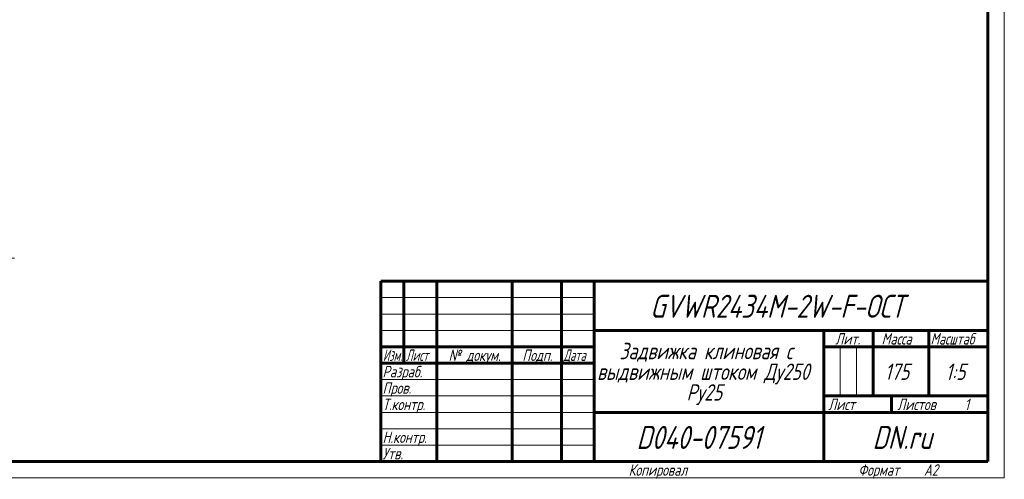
# Model space of a CAD drawing. Header units: millimetres. Extents: x 0 to 594, y -3 to 420.
# Tile 10 of 21: x 294 to 594, y 0 to 140. Entities that reach past the tile are written whole.
import ezdxf

# ---------------------------------------------------------------- set-up
doc = ezdxf.new("R2010")
doc.units = ezdxf.units.MM
doc.linetypes.add('K5LT_BASIC', pattern=[0])
doc.linetypes.add('K5LT_THIN', pattern=[0])
doc.layers.add('Системный слой', color=7, linetype='Continuous')
doc.layers.add('Системный слой (1)', color=251, linetype='Continuous', true_color=0x6c6c6c)
doc.styles.add('KDIMTEXTSTYLE', font='txt', dxfattribs={"width": 0.96, "oblique": 15, "height": 5})
doc.styles.add('KTEXTSTYLE', font='txt', dxfattribs={"width": 0.96, "height": 5})
doc.dimstyles.new('KDIMSTYLE (0.20)', dxfattribs={"dimtxt": 5, "dimasz": 1, "dimexe": 2, "dimexo": 0, "dimgap": 1, "dimtad": 1, "dimlfac": 5, "dimtxsty": 'KDIMTEXTSTYLE', "dimsah": 1, "dimcen": 0, "dimdle": 1, "dimadec": 0, "dimazin": 0, "dimtfac": 0.667, "dimtmove": 0, "dimatfit": 3, "dimfxl": 1, "dimtvp": 1, "dimtolj": 1, "dimtzin": 0, "dimarcsym": 0})
doc.dimstyles.new('KDIMSTYLE (0.40)', dxfattribs={"dimtxt": 5, "dimasz": 1, "dimexe": 2, "dimexo": 0, "dimgap": 1, "dimtad": 1, "dimlfac": 2.5, "dimtxsty": 'KDIMTEXTSTYLE', "dimsah": 1, "dimcen": 0, "dimdle": 1, "dimadec": 0, "dimazin": 0, "dimtfac": 0.667, "dimtmove": 0, "dimatfit": 3, "dimfxl": 1, "dimtvp": 1, "dimtolj": 1, "dimtzin": 0, "dimarcsym": 0})

# ---------------------------------------------------------------- blocks, each defined once
blk = doc.blocks.new('D13')
at = {"layer": 'Системный слой (1)'}
for points in [[(251.35, 71.56), (248.15, 75.46), (250.23, 70.87), (250.53, 71.64)], [(255.72, 51.45), (256.11, 56.48), (255.48, 55.95), (254.79, 56.41)]]:
    blk.add_hatch(color=7, dxfattribs=at).paths.add_polyline_path(points)
at = {"layer": 'Системный слой (1)', "color": 7, "linetype": 'K5LT_THIN', "lineweight": 18, "true_color": 0xffffff}
for p, q in [((223.36, 58.11), (249.79, 76.61)), ((248.15, 75.46), (251.35, 71.56)), ((250.23, 70.87), (248.15, 75.46)), ((250.53, 71.64), (250.23, 70.87)), ((251.35, 71.56), (250.53, 71.64)), ((253.78, 64.04), (259.34, 67.02)), ((255.72, 51.45), (254.79, 56.41)), ((254.79, 56.41), (255.48, 55.95)), ((255.48, 55.95), (256.11, 56.48)), ((256.11, 56.48), (255.72, 51.45)), ((225.46, 51.45), (257.72, 51.45))]:
    blk.add_line(p, q, dxfattribs=at)
blk.add_arc((213.86, 51.45), 41.86, 0, 35, dxfattribs=at)
blk.add_wipeout([(261.34, 58.64), (261.34, 75.4), (289.13, 75.4), (289.13, 58.64)]).dxf.layer = 'Системный слой (1)'
blk.add_line((259.34, 67.02), (292.28, 67.02), dxfattribs=at)
at = {"layer": 'Системный слой (1)', "color": 7, "char_height": 5, "attachment_point": 1, "style": 'KTEXTSTYLE'}
for s, insert in [('\\fArial|b0|c204|p34;\\H5.0;\\W1.000;\\Q15;\\fGOST Type AU|b0|i0|c204|p34;\\Q15;\\W0.960;35', (261.34, 74.6)), ('\\fArial|b0|c204|p34;\\H5.0;\\W1.000;\\Q15;\\fGOST Type AU|b0|i0|c204|p34;\\Q15;\\W0.960;°', (267.03, 74.6)), ('\\fArial|b0|c204|p34;\\H5.0;\\W1.000;\\Q15;\\fGOST Type AU|b0|i0|c204|p34;\\Q15;\\W0.960;5 кулачков', (261.34, 65.22))]:
    blk.add_mtext(s, dxfattribs=dict(at, insert=insert))
blk = doc.blocks.new('KDIMARROW_01')
at = {"layer": 'Системный слой'}
blk.add_hatch(color=0, dxfattribs=at).paths.add_polyline_path([(0, 0), (-5, 0.66), (-4.5, 0), (-5, -0.66)])
at = {"layer": 'Системный слой', "color": 0, "linetype": 'K5LT_THIN', "lineweight": 18}
for p, q in [((-4.5, 0), (-5, 0.66)), ((-5, 0.66), (0, 0)), ((0, 0), (-5, -0.66)), ((-5, -0.66), (-4.5, 0))]:
    blk.add_line(p, q, dxfattribs=at)
at = {"layer": 'Системный слой (1)', "color": 0, "linetype": 'K5LT_THIN', "lineweight": 18}
blk.add_line((210.86, 198.5), (210.66, 198.5), dxfattribs=at)
blk = doc.blocks.new('D14')
at = {"layer": 'Системный слой (1)'}
for points in [[(437.34, 218.74), (441.13, 222.06), (436.61, 219.84), (437.39, 219.57)], [(370.39, 174.94), (374.91, 177.17), (374.13, 177.44), (374.18, 178.26)]]:
    blk.add_hatch(color=7, dxfattribs=at).paths.add_polyline_path(points)
at = {"layer": 'Системный слой (1)', "color": 7, "linetype": 'K5LT_THIN', "lineweight": 18, "true_color": 0xffffff}
for p, q in [((441.13, 222.06), (455.14, 231.39)), ((370.39, 174.94), (441.13, 222.06)), ((436.61, 219.84), (441.13, 222.06)), ((437.39, 219.57), (436.61, 219.84)), ((441.13, 222.06), (437.34, 218.74)), ((437.34, 218.74), (437.39, 219.57)), ((370.39, 174.94), (374.18, 178.26)), ((374.91, 177.17), (370.39, 174.94)), ((374.18, 178.26), (374.13, 177.44)), ((374.13, 177.44), (374.91, 177.17))]:
    blk.add_line(p, q, dxfattribs=at)
blk.add_wipeout([(457.14, 232.39), (457.14, 239.77), (470.7, 239.77), (470.7, 232.39)]).dxf.layer = 'Системный слой (1)'
blk.add_line((455.14, 231.39), (473.26, 231.39), dxfattribs=at)
at = {"layer": 'Системный слой (1)', "color": 7, "char_height": 5, "attachment_point": 1, "style": 'KTEXTSTYLE'}
for s, insert in [('\\fArial|b0|c204|p34;\\H5.0;\\W1.000;\\Q15;\\fGOST Type AU|b0|i0|c204|p34;\\Q15;\\W0.960;⌀', (457.14, 238.98)), ('\\fArial|b0|c204|p34;\\H5.0;\\W1.000;\\Q15;\\fGOST Type AU|b0|i0|c204|p34;\\Q15;\\W0.960;425', (460.44, 238.98))]:
    blk.add_mtext(s, dxfattribs=dict(at, insert=insert))
blk = doc.blocks.new('D16')
at = {"layer": 'Системный слой (1)'}
for points in [[(393.7, 224), (390.87, 228.17), (392.52, 223.41), (392.89, 224.15)], [(420.65, 168.83), (419, 173.59), (418.63, 172.85), (417.82, 173)]]:
    blk.add_hatch(color=7, dxfattribs=at).paths.add_polyline_path(points)
at = {"layer": 'Системный слой (1)', "color": 7, "linetype": 'K5LT_THIN', "lineweight": 18, "true_color": 0xffffff}
for p, q in [((390.87, 228.17), (393.7, 224)), ((392.52, 223.41), (390.87, 228.17)), ((390.87, 228.17), (420.65, 168.83)), ((392.89, 224.15), (392.52, 223.41)), ((393.7, 224), (392.89, 224.15)), ((420.65, 168.83), (417.82, 173)), ((417.82, 173), (418.63, 172.85)), ((418.63, 172.85), (419, 173.59)), ((419, 173.59), (420.65, 168.83)), ((420.65, 168.83), (429.56, 151.08))]:
    blk.add_line(p, q, dxfattribs=at)
blk.add_wipeout([(431.56, 152.08), (431.56, 159.46), (445.12, 159.46), (445.12, 152.08)]).dxf.layer = 'Системный слой (1)'
blk.add_line((429.56, 151.08), (447.68, 151.08), dxfattribs=at)
at = {"layer": 'Системный слой (1)', "color": 7, "char_height": 5, "attachment_point": 1, "style": 'KTEXTSTYLE'}
for s, insert in [('\\fArial|b0|c204|p34;\\H5.0;\\W1.000;\\Q15;\\fGOST Type AU|b0|i0|c204|p34;\\Q15;\\W0.960;⌀', (431.56, 158.67)), ('\\fArial|b0|c204|p34;\\H5.0;\\W1.000;\\Q15;\\fGOST Type AU|b0|i0|c204|p34;\\Q15;\\W0.960;332', (434.87, 158.67))]:
    blk.add_mtext(s, dxfattribs=dict(at, insert=insert))
blk = doc.blocks.new('U87')
at = {"color": 7, "linetype": 'K5LT_THIN', "lineweight": 18, "true_color": 0xffffff}
for p, q in [((594, 420), (594, 0)), ((404, 55), (469, 55)), ((404, 50), (469, 50)), ((404, 45), (469, 45)), ((543.96, 25), (543.96, 40)), ((548.98, 25), (548.98, 40)), ((404, 30), (469, 30)), ((404, 25), (469, 25)), ((404, 20), (469, 20)), ((404, 15), (469, 15)), ((404, 10), (469, 10)), ((594, 0), (0, 0))]:
    blk.add_line(p, q, dxfattribs=at)
at = {"color": 143, "linetype": 'K5LT_BASIC', "lineweight": 60, "true_color": 0x33acca}
for p, q in [((589, 415), (589, 5)), ((404, 60), (589, 60)), ((404, 5), (404, 60)), ((411, 35), (411, 60)), ((421, 5), (421, 60)), ((444, 5), (444, 60)), ((459, 5), (459, 60)), ((469, 5), (469, 60)), ((469, 45), (589, 45)), ((539, 5), (539, 45)), ((554, 25), (554, 45)), ((571, 25), (571, 45)), ((404, 40), (469, 40)), ((539, 40), (554, 40)), ((554, 40), (589, 40)), ((404, 35), (469, 35)), ((539, 25), (589, 25)), ((559.57, 20), (559.57, 25)), ((469, 20), (539, 20)), ((539, 20), (589, 20)), ((589, 5), (20, 5))]:
    blk.add_line(p, q, dxfattribs=at)
at = {"color": 7, "attachment_point": 1, "style": 'KTEXTSTYLE'}
for s, insert, char_height in [('\\fArial|b0|c204|p34;\\H5.0;\\W1.000;\\Q15;\\fGOST Type AU|b0|i0|c204|p34;\\Q15;\\W0.960;\\H7.00;GVWR2434M-2W-F-ОСТ', (486.05, 55.86), 7), ('\\fArial|b0|c204|p34;\\H5.0;\\W1.000;\\Q15;\\fGOST Type AU|b0|i0|c204|p34;\\Q15;\\W0.960;\\H3.50;Лит.', (542.47, 44.18), 3.5), ('\\fArial|b0|c204|p34;\\H5.0;\\W1.000;\\Q15;\\fGOST Type AU|b0|i0|c204|p34;\\Q15;\\W0.960;\\H3.50;Масса', (556.58, 44.18), 3.5), ('\\fArial|b0|c204|p34;\\H5.0;\\W1.000;\\Q15;\\fGOST Type AU|b0|i0|c204|p34;\\Q15;\\W0.926;\\H3.50;Масштаб', (571.52, 44.18), 3.5), ('\\fArial|b0|c204|p34;\\H5.0;\\W1.000;\\Q15;\\fGOST Type AU|b0|i0|c204|p34;\\Q15;\\W0.786;\\H3.50;Изм.', (404.62, 39.18), 3.5), ('\\fArial|b0|c204|p34;\\H5.0;\\W1.000;\\Q15;\\fGOST Type AU|b0|i0|c204|p34;\\Q15;\\W0.800;\\H3.50;Лист', (411.61, 39.18), 3.5), ('\\fArial|b0|c204|p34;\\H5.0;\\W1.000;\\Q15;\\fGOST Type AU|b0|i0|c204|p34;\\Q15;\\W0.960;\\H3.50;№ докум.', (424.63, 39.18), 3.5), ('\\fArial|b0|c204|p34;\\H5.0;\\W1.000;\\Q15;\\fGOST Type AU|b0|i0|c204|p34;\\Q15;\\W0.960;\\H3.50;Подп.', (447.1, 39.18), 3.5), ('\\fArial|b0|c204|p34;\\H5.0;\\W1.000;\\Q15;\\fGOST Type AU|b0|i0|c204|p34;\\Q15;\\W0.800;\\H3.50;Дата', (459.61, 39.18), 3.5), ('\\fArial|b0|c204|p34;\\H5.0;\\W1.000;\\Q15;\\fGOST Type AU|b0|i0|c204|p34;\\Q15;\\W0.960;Задвижка клиновая с', (476.7, 41.21), 5), ('\\fArial|b0|c204|p34;\\H5.0;\\W1.000;\\Q15;\\fGOST Type AU|b0|i0|c204|p34;\\Q15;\\W0.960;\\H3.50;Разраб.', (404.5, 34.18), 3.5), ('\\fArial|b0|c204|p34;\\H5.0;\\W1.000;\\Q15;\\fGOST Type AU|b0|i0|c204|p34;\\Q15;\\W0.960;выдвижным штоком Ду250', (469.88, 34.9), 5), ('\\fArial|b0|c204|p34;\\H5.0;\\W1.000;\\Q15;\\fGOST Type AU|b0|i0|c204|p34;\\Q15;\\W0.960;175', (557.56, 34.9), 5), ('\\fArial|b0|c204|p34;\\H5.0;\\W1.000;\\Q15;\\fGOST Type AU|b0|i0|c204|p34;\\Q15;\\W0.960;{\\c16737820;1:5}', (576.11, 34.9), 5), ('\\fArial|b0|c204|p34;\\H5.0;\\W1.000;\\Q15;\\fGOST Type AU|b0|i0|c204|p34;\\Q15;\\W0.960;\\H3.50;Пров.', (404.5, 29.18), 3.5), ('\\fArial|b0|c204|p34;\\H5.0;\\W1.000;\\Q15;\\fGOST Type AU|b0|i0|c204|p34;\\Q15;\\W0.960;Ру25', (497.14, 28.59), 5), ('\\fArial|b0|c204|p34;\\H5.0;\\W1.000;\\Q15;\\fGOST Type AU|b0|i0|c204|p34;\\Q15;\\W0.960;\\H3.50;Т.контр.', (404.5, 24.18), 3.5), ('\\fArial|b0|c204|p34;\\H5.0;\\W1.000;\\Q15;\\fGOST Type AU|b0|i0|c204|p34;\\Q15;\\W0.960;\\H3.50;Лист', (540.32, 24.18), 3.5), ('\\fArial|b0|c204|p34;\\H5.0;\\W1.000;\\Q15;\\fGOST Type AU|b0|i0|c204|p34;\\Q15;\\W0.960;\\H3.50;Листов', (561.36, 24.18), 3.5), ('\\fArial|b0|c204|p34;\\H5.0;\\W1.000;\\Q15;\\fGOST Type AU|b0|i0|c204|p34;\\Q15;\\W0.960;\\H3.50;1', (581.91, 24.18), 3.5), ('\\fArial|b0|c204|p34;\\H5.0;\\W1.000;\\Q15;\\fGOST Type AU|b0|i0|c204|p34;\\Q15;\\W0.960;\\H7.00;D040-07591', (481.89, 15.86), 7), ('\\fArial|b0|c204|p34;\\H5.0;\\W1.000;\\Q15;\\fGOST Type AU|b0|i0|c204|p34;\\Q15;\\W0.960;\\H7.00;DN.ru', (553.84, 15.86), 7), ('\\fArial|b0|c204|p34;\\H5.0;\\W1.000;\\Q15;\\fGOST Type AU|b0|i0|c204|p34;\\Q15;\\W0.960;\\H3.50;Н.контр.', (404.5, 14.18), 3.5), ('\\fArial|b0|c204|p34;\\H5.0;\\W1.000;\\Q15;\\fGOST Type AU|b0|i0|c204|p34;\\Q15;\\W0.960;\\H3.50;Утв.', (404.5, 9.18), 3.5), ('\\fArial|b0|c204|p34;\\H5.0;\\W1.000;\\Q15;\\fGOST Type AU|b0|i0|c204|p34;\\Q15;\\W0.960;\\H3.50;Копировал', (479.5, 4.18), 3.5), ('\\fArial|b0|c204|p34;\\H5.0;\\W1.000;\\Q15;\\fGOST Type AU|b0|i0|c204|p34;\\Q15;\\W0.960;\\H3.50;Формат', (549.5, 4.18), 3.5), ('\\fArial|b0|c204|p34;\\H5.0;\\W1.000;\\Q15;\\fGOST Type AU|b0|i0|c204|p34;\\Q15;\\W0.960;\\H3.50;A2', (569.5, 4.18), 3.5)]:
    blk.add_mtext(s, dxfattribs=dict(at, insert=insert, char_height=char_height))

msp = doc.modelspace()

# ---------------------------------------------------------------- dimensions: what is measured, and where the dimension line sits
at = {"layer": 'Системный слой (1)', "color": 7}
dim = msp.add_diameter_dim_2p(p1=(228.8974, 80.7054), p2=(582.6217, 316.2986), dimstyle='KDIMSTYLE (0.20)', override={"dimtih": 1, "dimtoh": 1, "dimpost": '\\fGOST Type AU|b0|c204|p34;\\H5.0;\\W0.960;\\Q15;<>', "dimblk1": 'KDIMARROW_01', "dimblk2": 'KDIMARROW_01', "dimclrt": 7, "dimtol": 1, "dimtp": 0, "dimtm": 0, "dimtdec": 5, "dimtmove": 1, "dimatfit": 2, "dimtolj": 1}, dxfattribs=at)
dim.commit()
dim.dimension.update_dxf_attribs({"geometry": 'D14', "text_midpoint": (457.1377, 231.3896), "dimtype": 163})
dim = msp.add_angular_dim_2l(base=(227.6715, 60.9176), line1=((213.8609, 51.4517), (223.3631, 58.1052)), line2=((213.8609, 51.4517), (225.4609, 51.4517)), dimstyle='KDIMSTYLE (0.40)', override={"dimpost": '\\fGOST Type AU|b0|c204|p34;\\H5.0;\\W0.960;\\Q15;<>\\X\\fGOST Type AU|b0|c204|p34;\\H5.0;\\W0.960;\\Q15;\\fGOST Type AU|b0|i0|c204|p34;\\Q15;5 кулачков', "dimblk1": 'KDIMARROW_01', "dimblk2": 'KDIMARROW_01', "dimclrt": 7, "dimtol": 1, "dimtp": 0, "dimtm": 0, "dimtdec": 5, "dimtolj": 1}, dxfattribs=at)
dim.commit()
dim.dimension.update_dxf_attribs({"geometry": 'D13', "text_midpoint": (261.3445, 67.0172)})

# ---------------------------------------------------------------- next in the draw order: dimensions: what is measured, and where the dimension line sits
dim = msp.add_diameter_dim_2p(p1=(331.297, 346.8642), p2=(480.2221, 50.1398), dimstyle='KDIMSTYLE (0.20)', override={"dimtih": 1, "dimtoh": 1, "dimpost": '\\fGOST Type AU|b0|c204|p34;\\H5.0;\\W0.960;\\Q15;<>', "dimblk1": 'KDIMARROW_01', "dimblk2": 'KDIMARROW_01', "dimclrt": 7, "dimtol": 1, "dimtp": 0, "dimtm": 0, "dimtdec": 5, "dimtmove": 1, "dimatfit": 2, "dimtolj": 1}, dxfattribs=at)
dim.commit()
dim.dimension.update_dxf_attribs({"geometry": 'D16', "text_midpoint": (431.5617, 151.0777), "dimtype": 163})

# ---------------------------------------------------------------- next in the draw order: block references
msp.add_blockref('U87', (0, 0))

doc.saveas('drawing.dxf')
